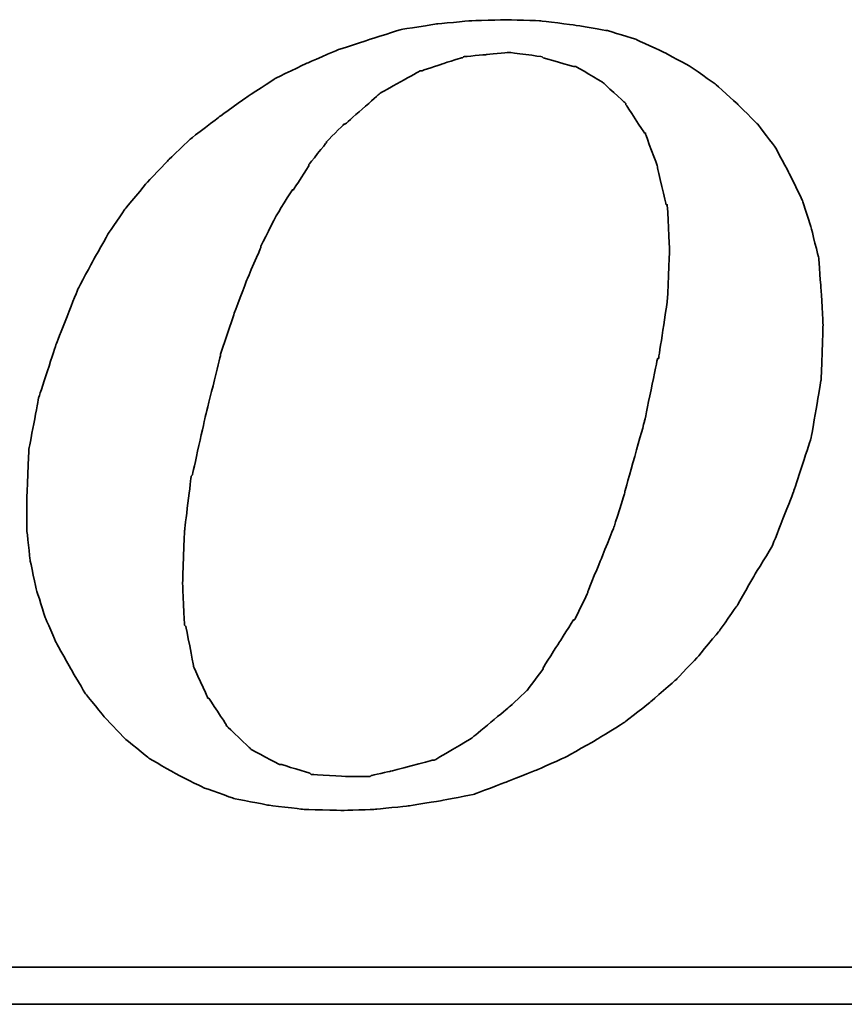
# Model space of a CAD drawing. Header units: millimetres. Extents: x 340 to 654, y 334 to 449.
# Tile 46 of 53: x 586.34 to 591.31, y 367.69 to 373.63. Entities that reach past the tile are written whole.
import ezdxf

# ---------------------------------------------------------------- set-up
doc = ezdxf.new("R2010")
doc.units = ezdxf.units.MM
doc.layers.add('DIM', color=4, linetype='Continuous')
doc.layers.add('layer 1', color=7, linetype='Continuous')

# ---------------------------------------------------------------- blocks, each defined once
blk = doc.blocks.new('TBI MOTION logo(完整正式版)')
at = {"layer": 'layer 1', "color": 22, "lineweight": 35}
for points, knots in [([(35.79625, -6.98375), (35.79625, -6.98375), (36.23125, -7.43875), (36.23125, -7.43875), (36.23125, -7.43875), (36.23125, -7.43875), (36.75625, -7.87125), (36.75625, -7.87125), (36.75625, -7.87125), (36.75625, -7.87125), (37.33125, -8.20375), (37.33125, -8.20375), (37.33125, -8.20375), (37.33125, -8.20375), (37.95625, -8.51875), (37.95625, -8.51875), (37.95625, -8.51875), (37.95625, -8.51875), (38.62625, -8.75875), (38.62625, -8.75875), (38.62625, -8.75875), (38.62625, -8.75875), (39.37125, -8.90375), (39.37125, -8.90375), (39.37125, -8.90375), (39.37125, -8.90375), (40.14125, -8.99875), (40.14125, -8.99875), (40.14125, -8.99875), (40.14125, -8.99875), (41.02625, -9.02375), (41.02625, -9.02375), (41.02625, -9.02375), (41.02625, -9.02375), (41.74625, -8.99875), (41.74625, -8.99875), (41.74625, -8.99875), (41.74625, -8.99875), (42.46625, -8.92375), (42.46625, -8.92375), (42.46625, -8.92375), (42.46625, -8.92375), (43.21125, -8.80625), (43.21125, -8.80625), (43.21125, -8.80625), (43.21125, -8.80625), (43.93125, -8.66375), (43.93125, -8.66375), (43.93125, -8.66375), (43.93125, -8.66375), (44.62625, -8.39875), (44.62625, -8.39875), (44.62625, -8.39875), (44.62625, -8.39875), (45.29625, -8.13375), (45.29625, -8.13375), (45.29625, -8.13375), (45.29625, -8.13375), (45.94625, -7.84375), (45.94625, -7.84375), (45.94625, -7.84375), (45.94625, -7.84375), (46.61625, -7.46375), (46.61625, -7.46375), (46.61625, -7.46375), (46.61625, -7.46375), (47.24125, -7.07875), (47.24125, -7.07875), (47.24125, -7.07875), (47.24125, -7.07875), (47.81625, -6.62375), (47.81625, -6.62375), (47.81625, -6.62375), (47.81625, -6.62375), (48.36875, -6.14375), (48.36875, -6.14375), (48.36875, -6.14375), (48.36875, -6.14375), (48.84625, -5.64125), (48.84625, -5.64125), (48.84625, -5.64125), (48.84625, -5.64125), (49.32625, -5.06375), (49.32625, -5.06375), (49.32625, -5.06375), (49.32625, -5.06375), (49.71125, -4.51374), (49.71125, -4.51374), (49.71125, -4.51374), (49.71125, -4.51374), (50.09625, -3.83874), (50.09625, -3.83874), (50.09625, -3.83874), (50.09625, -3.83874), (50.48125, -3.21374), (50.48125, -3.21374), (50.48125, -3.21374), (50.48125, -3.21374), (50.96125, -1.99125), (50.96125, -1.99125), (50.96125, -1.99125), (50.96125, -1.99125), (51.34375, -0.81875), (51.34375, -0.81875), (51.34375, -0.81875), (51.34375, -0.81875), (51.56125, 0.45624), (51.56125, 0.45624), (51.56125, 0.45624), (51.56125, 0.45624), (51.60625, 1.67624), (51.60625, 1.67624), (51.60625, 1.67624), (51.60625, 1.67624), (51.56125, 2.44625), (51.56125, 2.44625), (51.56125, 2.44625), (51.56125, 2.44625), (51.51125, 3.14125), (51.51125, 3.14125), (51.51125, 3.14125), (51.51125, 3.14125), (51.34375, 3.81125), (51.34375, 3.81125), (51.34375, 3.81125), (51.34375, 3.81125), (51.15125, 4.41125), (51.15125, 4.41125), (51.15125, 4.41125), (51.15125, 4.41125), (50.86125, 5.01125), (50.86125, 5.01125), (50.86125, 5.01125), (50.86125, 5.01125), (50.55125, 5.58875), (50.55125, 5.58875), (50.55125, 5.58875), (50.55125, 5.58875), (50.16625, 6.09125), (50.16625, 6.09125), (50.16625, 6.09125), (50.16625, 6.09125), (49.71125, 6.54875), (49.71125, 6.54875), (49.71125, 6.54875), (49.71125, 6.54875), (49.23125, 6.98125), (49.23125, 6.98125), (49.23125, 6.98125), (49.23125, 6.98125), (48.67875, 7.36625), (48.67875, 7.36625), (48.67875, 7.36625), (48.67875, 7.36625), (48.10375, 7.67625), (48.10375, 7.67625), (48.10375, 7.67625), (48.10375, 7.67625), (47.48125, 7.96375), (47.48125, 7.96375), (47.48125, 7.96375), (47.48125, 7.96375), (46.85625, 8.15625), (46.85625, 8.15625), (46.85625, 8.15625), (46.85625, 8.15625), (46.13625, 8.27624), (46.13625, 8.27624), (46.13625, 8.27624), (46.13625, 8.27624), (45.39125, 8.37125), (45.39125, 8.37125), (45.39125, 8.37125), (45.39125, 8.37125), (44.62625, 8.39624), (44.62625, 8.39624), (44.62625, 8.39624), (44.62625, 8.39624), (43.83625, 8.37125), (43.83625, 8.37125), (43.83625, 8.37125), (43.83625, 8.37125), (43.09125, 8.30125), (43.09125, 8.30125), (43.09125, 8.30125), (43.09125, 8.30125), (42.32125, 8.18125), (42.32125, 8.18125), (42.32125, 8.18125), (42.32125, 8.18125), (41.62875, 7.96375), (41.62875, 7.96375), (41.62875, 7.96375), (41.62875, 7.96375), (40.90625, 7.72625), (40.90625, 7.72625), (40.90625, 7.72625), (40.90625, 7.72625), (40.23624, 7.43625), (40.23624, 7.43625), (40.23624, 7.43625), (40.23624, 7.43625), (39.54124, 7.10125), (39.54124, 7.10125), (39.54124, 7.10125), (39.54124, 7.10125), (38.91625, 6.69125), (38.91625, 6.69125), (38.91625, 6.69125), (38.91625, 6.69125), (38.31625, 6.26125), (38.31625, 6.26125), (38.31625, 6.26125), (38.31625, 6.26125), (37.69125, 5.78125), (37.69125, 5.78125), (37.69125, 5.78125), (37.69125, 5.78125), (37.18625, 5.30125), (37.18625, 5.30125), (37.18625, 5.30125), (37.18625, 5.30125), (36.70625, 4.79624), (36.70625, 4.79624), (36.70625, 4.79624), (36.70625, 4.79624), (36.23125, 4.22125), (36.23125, 4.22125), (36.23125, 4.22125), (36.23125, 4.22125), (35.87124, 3.69375), (35.87124, 3.69375), (35.87124, 3.69375), (35.87124, 3.69375), (35.53125, 3.09125), (35.53125, 3.09125), (35.53125, 3.09125), (35.53125, 3.09125), (35.19875, 2.47125), (35.19875, 2.47125), (35.19875, 2.47125), (35.19875, 2.47125), (34.71625, 1.24625), (34.71625, 1.24625), (34.71625, 1.24625), (34.71625, 1.24625), (34.33125, 0.06874), (34.33125, 0.06874), (34.33125, 0.06874), (34.33125, 0.06874), (34.11625, -1.07875), (34.11625, -1.07875), (34.11625, -1.07875), (34.11625, -1.07875), (34.07125, -2.15875), (34.07125, -2.15875), (34.07125, -2.15875), (34.07125, -2.15875), (34.07125, -2.85375), (34.07125, -2.85375), (34.07125, -2.85375), (34.07125, -2.85375), (34.14125, -3.50375), (34.14125, -3.50375), (34.14125, -3.50375), (34.14125, -3.50375), (34.28625, -4.17375), (34.28625, -4.17375), (34.28625, -4.17375), (34.28625, -4.17375), (34.47625, -4.77624), (34.47625, -4.77624), (34.47625, -4.77624), (34.47625, -4.77624), (34.71625, -5.32625), (34.71625, -5.32625), (34.71625, -5.32625), (34.71625, -5.32625), (35.05375, -5.92875), (35.05375, -5.92875), (35.05375, -5.92875), (35.05375, -5.92875), (35.36375, -6.45375), (35.36375, -6.45375), (35.36375, -6.45375), (35.36375, -6.45375), (35.79625, -6.98375), (35.79625, -6.98375)], [0, 0, 0, 0, 0.01388889, 0.01388889, 0.01388889, 0.0138889, 0.02777778, 0.02777778, 0.02777778, 0.02777779, 0.04166667, 0.04166667, 0.04166667, 0.04166668, 0.05555556, 0.05555556, 0.05555556, 0.05555557, 0.06944444, 0.06944444, 0.06944444, 0.06944445, 0.08333333, 0.08333333, 0.08333333, 0.08333334, 0.09722222, 0.09722222, 0.09722222, 0.09722223, 0.11111111, 0.11111111, 0.11111111, 0.11111112, 0.125, 0.125, 0.125, 0.12500001, 0.13888889, 0.13888889, 0.13888889, 0.1388889, 0.15277778, 0.15277778, 0.15277778, 0.15277779, 0.16666667, 0.16666667, 0.16666667, 0.16666668, 0.18055556, 0.18055556, 0.18055556, 0.18055557, 0.19444444, 0.19444444, 0.19444444, 0.19444445, 0.20833333, 0.20833333, 0.20833333, 0.20833334, 0.22222222, 0.22222222, 0.22222222, 0.22222223, 0.23611111, 0.23611111, 0.23611111, 0.23611112, 0.25, 0.25, 0.25, 0.25000001, 0.26388889, 0.26388889, 0.26388889, 0.2638889, 0.27777778, 0.27777778, 0.27777778, 0.27777779, 0.29166667, 0.29166667, 0.29166667, 0.29166668, 0.30555556, 0.30555556, 0.30555556, 0.30555557, 0.31944444, 0.31944444, 0.31944444, 0.31944445, 0.33333333, 0.33333333, 0.33333333, 0.33333334, 0.34722222, 0.34722222, 0.34722222, 0.34722223, 0.36111111, 0.36111111, 0.36111111, 0.36111112, 0.375, 0.375, 0.375, 0.37500001, 0.38888889, 0.38888889, 0.38888889, 0.3888889, 0.40277778, 0.40277778, 0.40277778, 0.40277779, 0.41666667, 0.41666667, 0.41666667, 0.41666668, 0.43055556, 0.43055556, 0.43055556, 0.43055557, 0.44444444, 0.44444444, 0.44444444, 0.44444445, 0.45833333, 0.45833333, 0.45833333, 0.45833334, 0.47222222, 0.47222222, 0.47222222, 0.47222223, 0.48611111, 0.48611111, 0.48611111, 0.48611112, 0.5, 0.5, 0.5, 0.50000001, 0.51388889, 0.51388889, 0.51388889, 0.5138889, 0.52777778, 0.52777778, 0.52777778, 0.52777779, 0.54166667, 0.54166667, 0.54166667, 0.54166668, 0.55555556, 0.55555556, 0.55555556, 0.55555557, 0.56944444, 0.56944444, 0.56944444, 0.56944445, 0.58333333, 0.58333333, 0.58333333, 0.58333334, 0.59722222, 0.59722222, 0.59722222, 0.59722223, 0.61111111, 0.61111111, 0.61111111, 0.61111112, 0.625, 0.625, 0.625, 0.62500001, 0.63888889, 0.63888889, 0.63888889, 0.6388889, 0.65277778, 0.65277778, 0.65277778, 0.65277779, 0.66666667, 0.66666667, 0.66666667, 0.66666668, 0.68055556, 0.68055556, 0.68055556, 0.68055557, 0.69444444, 0.69444444, 0.69444444, 0.69444445, 0.70833333, 0.70833333, 0.70833333, 0.70833334, 0.72222222, 0.72222222, 0.72222222, 0.72222223, 0.73611111, 0.73611111, 0.73611111, 0.73611112, 0.75, 0.75, 0.75, 0.75000001, 0.76388889, 0.76388889, 0.76388889, 0.7638889, 0.77777778, 0.77777778, 0.77777778, 0.77777779, 0.79166667, 0.79166667, 0.79166667, 0.79166668, 0.80555556, 0.80555556, 0.80555556, 0.80555557, 0.81944444, 0.81944444, 0.81944444, 0.81944445, 0.83333333, 0.83333333, 0.83333333, 0.83333334, 0.84722222, 0.84722222, 0.84722222, 0.84722223, 0.86111111, 0.86111111, 0.86111111, 0.86111112, 0.875, 0.875, 0.875, 0.87500001, 0.88888889, 0.88888889, 0.88888889, 0.8888889, 0.90277778, 0.90277778, 0.90277778, 0.90277779, 0.91666667, 0.91666667, 0.91666667, 0.91666668, 0.93055556, 0.93055556, 0.93055556, 0.93055557, 0.94444444, 0.94444444, 0.94444444, 0.94444445, 0.95833333, 0.95833333, 0.95833333, 0.95833334, 0.97222222, 0.97222222, 0.97222222, 0.97222223, 0.98611111, 0.98611111, 0.98611111, 0.98611112, 1, 1, 1, 1]), ([(38.33875, 1.03124), (38.33875, 1.03124), (38.62625, 1.89625), (38.62625, 1.89625), (38.62625, 1.89625), (38.62625, 1.89625), (38.91625, 2.66375), (38.91625, 2.66375), (38.91625, 2.66375), (38.91625, 2.66375), (39.22625, 3.38125), (39.22625, 3.38125), (39.22625, 3.38125), (39.22625, 3.38125), (39.22625, 3.40624), (39.22625, 3.40624), (39.22625, 3.40624), (39.22625, 3.40624), (39.56124, 4.07624), (39.56124, 4.07624), (39.56124, 4.07624), (39.56124, 4.07624), (39.92125, 4.65125), (39.92125, 4.65125), (39.92125, 4.65125), (39.92125, 4.65125), (39.94625, 4.65125), (39.94625, 4.65125), (39.94625, 4.65125), (39.94625, 4.65125), (40.28125, 5.17875), (40.28125, 5.17875), (40.28125, 5.17875), (40.28125, 5.17875), (40.28125, 5.20375), (40.28125, 5.20375), (40.28125, 5.20375), (40.28125, 5.20375), (40.66875, 5.68625), (40.66875, 5.68625), (40.66875, 5.68625), (40.66875, 5.68625), (40.66875, 5.70625), (40.66875, 5.70625), (40.66875, 5.70625), (40.66875, 5.70625), (41.05124, 6.09125), (41.05124, 6.09125), (41.05124, 6.09125), (41.05124, 6.09125), (41.07625, 6.09125), (41.07625, 6.09125), (41.07625, 6.09125), (41.07625, 6.09125), (41.84125, 6.76625), (41.84125, 6.76625), (41.84125, 6.76625), (41.84125, 6.76625), (41.86625, 6.78625), (41.86625, 6.78625), (41.86625, 6.78625), (41.86625, 6.78625), (42.73125, 7.26624), (42.73125, 7.26624), (42.73125, 7.26624), (42.73125, 7.26624), (42.75625, 7.26624), (42.75625, 7.26624), (42.75625, 7.26624), (42.75625, 7.26624), (43.18625, 7.41125), (43.18625, 7.41125), (43.18625, 7.41125), (43.18625, 7.41125), (43.64125, 7.55625), (43.64125, 7.55625), (43.64125, 7.55625), (43.64125, 7.55625), (43.66625, 7.55625), (43.66625, 7.55625), (43.66625, 7.55625), (43.66625, 7.55625), (43.69125, 7.58124), (43.69125, 7.58124), (43.69125, 7.58124), (43.69125, 7.58124), (44.19125, 7.62625), (44.19125, 7.62625), (44.19125, 7.62625), (44.19125, 7.62625), (44.67125, 7.67625), (44.67125, 7.67625), (44.67125, 7.67625), (44.67125, 7.67625), (44.69625, 7.67625), (44.69625, 7.67625), (44.69625, 7.67625), (44.69625, 7.67625), (45.41875, 7.58124), (45.41875, 7.58124), (45.41875, 7.58124), (45.41875, 7.58124), (45.44125, 7.55625), (45.44125, 7.55625), (45.44125, 7.55625), (45.44125, 7.55625), (46.11125, 7.36625), (46.11125, 7.36625), (46.11125, 7.36625), (46.11125, 7.36625), (46.13625, 7.36625), (46.13625, 7.36625), (46.13625, 7.36625), (46.13625, 7.36625), (46.15875, 7.36625), (46.15875, 7.36625), (46.15875, 7.36625), (46.15875, 7.36625), (46.73625, 7.02624), (46.73625, 7.02624), (46.73625, 7.02624), (46.73625, 7.02624), (46.76125, 7.00624), (46.76125, 7.00624), (46.76125, 7.00624), (46.76125, 7.00624), (47.24125, 6.57124), (47.24125, 6.57124), (47.24125, 6.57124), (47.24125, 6.57124), (47.26625, 6.54875), (47.26625, 6.54875), (47.26625, 6.54875), (47.26625, 6.54875), (47.26625, 6.52375), (47.26625, 6.52375), (47.26625, 6.52375), (47.26625, 6.52375), (47.67375, 5.89875), (47.67375, 5.89875), (47.67375, 5.89875), (47.67375, 5.89875), (47.69625, 5.89875), (47.69625, 5.89875), (47.69625, 5.89875), (47.69625, 5.89875), (47.69625, 5.87625), (47.69625, 5.87625), (47.69625, 5.87625), (47.69625, 5.87625), (47.96125, 5.15625), (47.96125, 5.15625), (47.96125, 5.15625), (47.96125, 5.15625), (47.96125, 5.13125), (47.96125, 5.13125), (47.96125, 5.13125), (47.96125, 5.13125), (48.15125, 4.31875), (48.15125, 4.31875), (48.15125, 4.31875), (48.15125, 4.31875), (48.17625, 4.31875), (48.17625, 4.31875), (48.17625, 4.31875), (48.17625, 4.31875), (48.17625, 4.29125), (48.17625, 4.29125), (48.17625, 4.29125), (48.17625, 4.29125), (48.22625, 3.33125), (48.22625, 3.33125), (48.22625, 3.33125), (48.22625, 3.33125), (48.22625, 3.30875), (48.22625, 3.30875), (48.22625, 3.30875), (48.22625, 3.30875), (48.17625, 2.20624), (48.17625, 2.20624), (48.17625, 2.20624), (48.17625, 2.20624), (48.17625, 2.18124), (48.17625, 2.18124), (48.17625, 2.18124), (48.17625, 2.18124), (47.98375, 0.93624), (47.98375, 0.93624), (47.98375, 0.93624), (47.98375, 0.93624), (47.96125, 0.93624), (47.96125, 0.93624), (47.96125, 0.93624), (47.96125, 0.93624), (47.67375, -0.45874), (47.67375, -0.45874), (47.67375, -0.45874), (47.67375, -0.45874), (47.24125, -1.99125), (47.24125, -1.99125), (47.24125, -1.99125), (47.24125, -1.99125), (47.24125, -2.01874), (47.24125, -2.01874), (47.24125, -2.01874), (47.24125, -2.01874), (47.00125, -2.78375), (47.00125, -2.78375), (47.00125, -2.78375), (47.00125, -2.78375), (46.71125, -3.50375), (46.71125, -3.50375), (46.71125, -3.50375), (46.71125, -3.50375), (46.42625, -4.19875), (46.42625, -4.19875), (46.42625, -4.19875), (46.42625, -4.19875), (46.42625, -4.22375), (46.42625, -4.22375), (46.42625, -4.22375), (46.42625, -4.22375), (46.13625, -4.82374), (46.13625, -4.82374), (46.13625, -4.82374), (46.13625, -4.82374), (46.11125, -4.82374), (46.11125, -4.82374), (46.11125, -4.82374), (46.11125, -4.82374), (45.77625, -5.35125), (45.77625, -5.35125), (45.77625, -5.35125), (45.77625, -5.35125), (45.44125, -5.87875), (45.44125, -5.87875), (45.44125, -5.87875), (45.44125, -5.87875), (45.44125, -5.90375), (45.44125, -5.90375), (45.44125, -5.90375), (45.44125, -5.90375), (45.10625, -6.35875), (45.10625, -6.35875), (45.10625, -6.35875), (45.10625, -6.35875), (45.08125, -6.38375), (45.08125, -6.38375), (45.08125, -6.38375), (45.08125, -6.38375), (44.69625, -6.74375), (44.69625, -6.74375), (44.69625, -6.74375), (44.69625, -6.74375), (43.88375, -7.41625), (43.88375, -7.41625), (43.88375, -7.41625), (43.88375, -7.41625), (43.85625, -7.43875), (43.85625, -7.43875), (43.85625, -7.43875), (43.85625, -7.43875), (43.04125, -7.91875), (43.04125, -7.91875), (43.04125, -7.91875), (43.04125, -7.91875), (43.01625, -7.91875), (43.01625, -7.91875), (43.01625, -7.91875), (43.01625, -7.91875), (42.99625, -7.91875), (42.99625, -7.91875), (42.99625, -7.91875), (42.99625, -7.91875), (42.08125, -8.15875), (42.08125, -8.15875), (42.08125, -8.15875), (42.08125, -8.15875), (41.65125, -8.25625), (41.65125, -8.25625), (41.65125, -8.25625), (41.65125, -8.25625), (41.62875, -8.27875), (41.62875, -8.27875), (41.62875, -8.27875), (41.62875, -8.27875), (41.60125, -8.27875), (41.60125, -8.27875), (41.60125, -8.27875), (41.60125, -8.27875), (41.12125, -8.27875), (41.12125, -8.27875), (41.12125, -8.27875), (41.12125, -8.27875), (40.35624, -8.23125), (40.35624, -8.23125), (40.35624, -8.23125), (40.35624, -8.23125), (40.33125, -8.23125), (40.33125, -8.23125), (40.33125, -8.23125), (40.33125, -8.23125), (40.30625, -8.20375), (40.30625, -8.20375), (40.30625, -8.20375), (40.30625, -8.20375), (39.68375, -8.01375), (39.68375, -8.01375), (39.68375, -8.01375), (39.68375, -8.01375), (39.66124, -8.01375), (39.66124, -8.01375), (39.66124, -8.01375), (39.66124, -8.01375), (39.63625, -8.01375), (39.63625, -8.01375), (39.63625, -8.01375), (39.63625, -8.01375), (39.01125, -7.67875), (39.01125, -7.67875), (39.01125, -7.67875), (39.01125, -7.67875), (38.98875, -7.65375), (38.98875, -7.65375), (38.98875, -7.65375), (38.98875, -7.65375), (38.48625, -7.17375), (38.48625, -7.17375), (38.48625, -7.17375), (38.48625, -7.17375), (38.45875, -7.14875), (38.45875, -7.14875), (38.45875, -7.14875), (38.45875, -7.14875), (38.45875, -7.12875), (38.45875, -7.12875), (38.45875, -7.12875), (38.45875, -7.12875), (38.07625, -6.54875), (38.07625, -6.54875), (38.07625, -6.54875), (38.07625, -6.54875), (38.05125, -6.54875), (38.05125, -6.54875), (38.05125, -6.54875), (38.05125, -6.54875), (38.05125, -6.52875), (38.05125, -6.52875), (38.05125, -6.52875), (38.05125, -6.52875), (37.74125, -5.85375), (37.74125, -5.85375), (37.74125, -5.85375), (37.74125, -5.85375), (37.74125, -5.82875), (37.74125, -5.82875), (37.74125, -5.82875), (37.74125, -5.82875), (37.57375, -4.96875), (37.57375, -4.96875), (37.57375, -4.96875), (37.57375, -4.96875), (37.54625, -4.94375), (37.54625, -4.94375), (37.54625, -4.94375), (37.54625, -4.94375), (37.50125, -4.03375), (37.50125, -4.03375), (37.50125, -4.03375), (37.50125, -4.03375), (37.50125, -4.00875), (37.50125, -4.00875), (37.50125, -4.00875), (37.50125, -4.00875), (37.54625, -2.85375), (37.54625, -2.85375), (37.54625, -2.85375), (37.54625, -2.85375), (37.69125, -1.65875), (37.69125, -1.65875), (37.69125, -1.65875), (37.69125, -1.65875), (37.71624, -1.63375), (37.71624, -1.63375), (37.71624, -1.63375), (37.71624, -1.63375), (38.00375, -0.33875), (38.00375, -0.33875), (38.00375, -0.33875), (38.00375, -0.33875), (38.33875, 1.00624), (38.33875, 1.00624), (38.33875, 1.00624), (38.33875, 1.00624), (38.33875, 1.03124), (38.33875, 1.03124)], [0, 0, 0, 0, 0.01010101, 0.01010101, 0.01010101, 0.01010102, 0.02020202, 0.02020202, 0.02020202, 0.02020203, 0.03030303, 0.03030303, 0.03030303, 0.03030304, 0.04040404, 0.04040404, 0.04040404, 0.04040405, 0.05050505, 0.05050505, 0.05050505, 0.05050506, 0.06060606, 0.06060606, 0.06060606, 0.06060607, 0.07070707, 0.07070707, 0.07070707, 0.07070708, 0.08080808, 0.08080808, 0.08080808, 0.08080809, 0.09090909, 0.09090909, 0.09090909, 0.0909091, 0.1010101, 0.1010101, 0.1010101, 0.10101011, 0.11111111, 0.11111111, 0.11111111, 0.11111112, 0.12121212, 0.12121212, 0.12121212, 0.12121213, 0.13131313, 0.13131313, 0.13131313, 0.13131314, 0.14141414, 0.14141414, 0.14141414, 0.14141415, 0.15151515, 0.15151515, 0.15151515, 0.15151516, 0.16161616, 0.16161616, 0.16161616, 0.16161617, 0.17171717, 0.17171717, 0.17171717, 0.17171718, 0.18181818, 0.18181818, 0.18181818, 0.18181819, 0.19191919, 0.19191919, 0.19191919, 0.1919192, 0.2020202, 0.2020202, 0.2020202, 0.20202021, 0.21212121, 0.21212121, 0.21212121, 0.21212122, 0.22222222, 0.22222222, 0.22222222, 0.22222223, 0.23232323, 0.23232323, 0.23232323, 0.23232324, 0.24242424, 0.24242424, 0.24242424, 0.24242425, 0.25252525, 0.25252525, 0.25252525, 0.25252526, 0.26262626, 0.26262626, 0.26262626, 0.26262627, 0.27272727, 0.27272727, 0.27272727, 0.27272728, 0.28282828, 0.28282828, 0.28282828, 0.28282829, 0.29292929, 0.29292929, 0.29292929, 0.2929293, 0.3030303, 0.3030303, 0.3030303, 0.30303031, 0.31313131, 0.31313131, 0.31313131, 0.31313132, 0.32323232, 0.32323232, 0.32323232, 0.32323233, 0.33333333, 0.33333333, 0.33333333, 0.33333334, 0.34343434, 0.34343434, 0.34343434, 0.34343435, 0.35353535, 0.35353535, 0.35353535, 0.35353536, 0.36363636, 0.36363636, 0.36363636, 0.36363637, 0.37373737, 0.37373737, 0.37373737, 0.37373738, 0.38383838, 0.38383838, 0.38383838, 0.38383839, 0.39393939, 0.39393939, 0.39393939, 0.3939394, 0.4040404, 0.4040404, 0.4040404, 0.40404041, 0.41414141, 0.41414141, 0.41414141, 0.41414142, 0.42424242, 0.42424242, 0.42424242, 0.42424243, 0.43434343, 0.43434343, 0.43434343, 0.43434344, 0.44444444, 0.44444444, 0.44444444, 0.44444445, 0.45454545, 0.45454545, 0.45454545, 0.45454546, 0.46464646, 0.46464646, 0.46464646, 0.46464647, 0.47474747, 0.47474747, 0.47474747, 0.47474748, 0.48484848, 0.48484848, 0.48484848, 0.48484849, 0.49494949, 0.49494949, 0.49494949, 0.4949495, 0.50505051, 0.50505051, 0.50505051, 0.50505052, 0.51515152, 0.51515152, 0.51515152, 0.51515153, 0.52525253, 0.52525253, 0.52525253, 0.52525254, 0.53535354, 0.53535354, 0.53535354, 0.53535355, 0.54545455, 0.54545455, 0.54545455, 0.54545456, 0.55555556, 0.55555556, 0.55555556, 0.55555557, 0.56565657, 0.56565657, 0.56565657, 0.56565658, 0.57575758, 0.57575758, 0.57575758, 0.57575759, 0.58585859, 0.58585859, 0.58585859, 0.5858586, 0.5959596, 0.5959596, 0.5959596, 0.59595961, 0.60606061, 0.60606061, 0.60606061, 0.60606062, 0.61616162, 0.61616162, 0.61616162, 0.61616163, 0.62626263, 0.62626263, 0.62626263, 0.62626264, 0.63636364, 0.63636364, 0.63636364, 0.63636365, 0.64646465, 0.64646465, 0.64646465, 0.64646466, 0.65656566, 0.65656566, 0.65656566, 0.65656567, 0.66666667, 0.66666667, 0.66666667, 0.66666668, 0.67676768, 0.67676768, 0.67676768, 0.67676769, 0.68686869, 0.68686869, 0.68686869, 0.6868687, 0.6969697, 0.6969697, 0.6969697, 0.69696971, 0.70707071, 0.70707071, 0.70707071, 0.70707072, 0.71717172, 0.71717172, 0.71717172, 0.71717173, 0.72727273, 0.72727273, 0.72727273, 0.72727274, 0.73737374, 0.73737374, 0.73737374, 0.73737375, 0.74747475, 0.74747475, 0.74747475, 0.74747476, 0.75757576, 0.75757576, 0.75757576, 0.75757577, 0.76767677, 0.76767677, 0.76767677, 0.76767678, 0.77777778, 0.77777778, 0.77777778, 0.77777779, 0.78787879, 0.78787879, 0.78787879, 0.7878788, 0.7979798, 0.7979798, 0.7979798, 0.79797981, 0.80808081, 0.80808081, 0.80808081, 0.80808082, 0.81818182, 0.81818182, 0.81818182, 0.81818183, 0.82828283, 0.82828283, 0.82828283, 0.82828284, 0.83838384, 0.83838384, 0.83838384, 0.83838385, 0.84848485, 0.84848485, 0.84848485, 0.84848486, 0.85858586, 0.85858586, 0.85858586, 0.85858587, 0.86868687, 0.86868687, 0.86868687, 0.86868688, 0.87878788, 0.87878788, 0.87878788, 0.87878789, 0.88888889, 0.88888889, 0.88888889, 0.8888889, 0.8989899, 0.8989899, 0.8989899, 0.89898991, 0.90909091, 0.90909091, 0.90909091, 0.90909092, 0.91919192, 0.91919192, 0.91919192, 0.91919193, 0.92929293, 0.92929293, 0.92929293, 0.92929294, 0.93939394, 0.93939394, 0.93939394, 0.93939395, 0.94949495, 0.94949495, 0.94949495, 0.94949496, 0.95959596, 0.95959596, 0.95959596, 0.95959597, 0.96969697, 0.96969697, 0.96969697, 0.96969698, 0.97979798, 0.97979798, 0.97979798, 0.97979799, 0.98989899, 0.98989899, 0.98989899, 0.989899, 1, 1, 1, 1]), ([(75.90875, -9.47875), (75.90875, -9.47875), (75.90875, -12.28625), (75.90875, -12.28625), (75.90875, -12.28625), (75.90875, -12.28625), (75.90875, -12.47875), (75.90875, -12.47875), (75.90875, -12.47875), (75.90875, -12.47875), (75.71625, -12.47875), (75.71625, -12.47875), (75.71625, -12.47875), (75.71625, -12.47875), (-88.32875, -12.47875), (-88.32875, -12.47875), (-88.32875, -12.47875), (-88.32875, -12.47875), (-88.32875, -13.29375), (-88.32875, -13.29375), (-88.32875, -13.29375), (-88.32875, -13.29375), (82.89125, -13.29375), (82.89125, -13.29375), (82.89125, -13.29375), (82.89125, -13.29375), (75.90875, -9.47875), (75.90875, -9.47875)], [0, 0, 0, 0, 0.14285714, 0.14285714, 0.14285714, 0.14285715, 0.28571429, 0.28571429, 0.28571429, 0.2857143, 0.42857143, 0.42857143, 0.42857143, 0.42857144, 0.57142857, 0.57142857, 0.57142857, 0.57142858, 0.71428571, 0.71428571, 0.71428571, 0.71428572, 0.85714286, 0.85714286, 0.85714286, 0.85714287, 1, 1, 1, 1])]:
    blk.add_open_spline(points, degree=3, knots=knots, dxfattribs=at)

msp = doc.modelspace()

# ---------------------------------------------------------------- block references
at = {"layer": 'DIM', "color": 7, "xscale": 0.2736514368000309, "yscale": 0.2736514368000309, "zscale": 0.2736514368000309}
msp.add_blockref('TBI MOTION logo(完整正式版)', (577.0629, 371.3292), dxfattribs=at)

doc.saveas('drawing.dxf')
